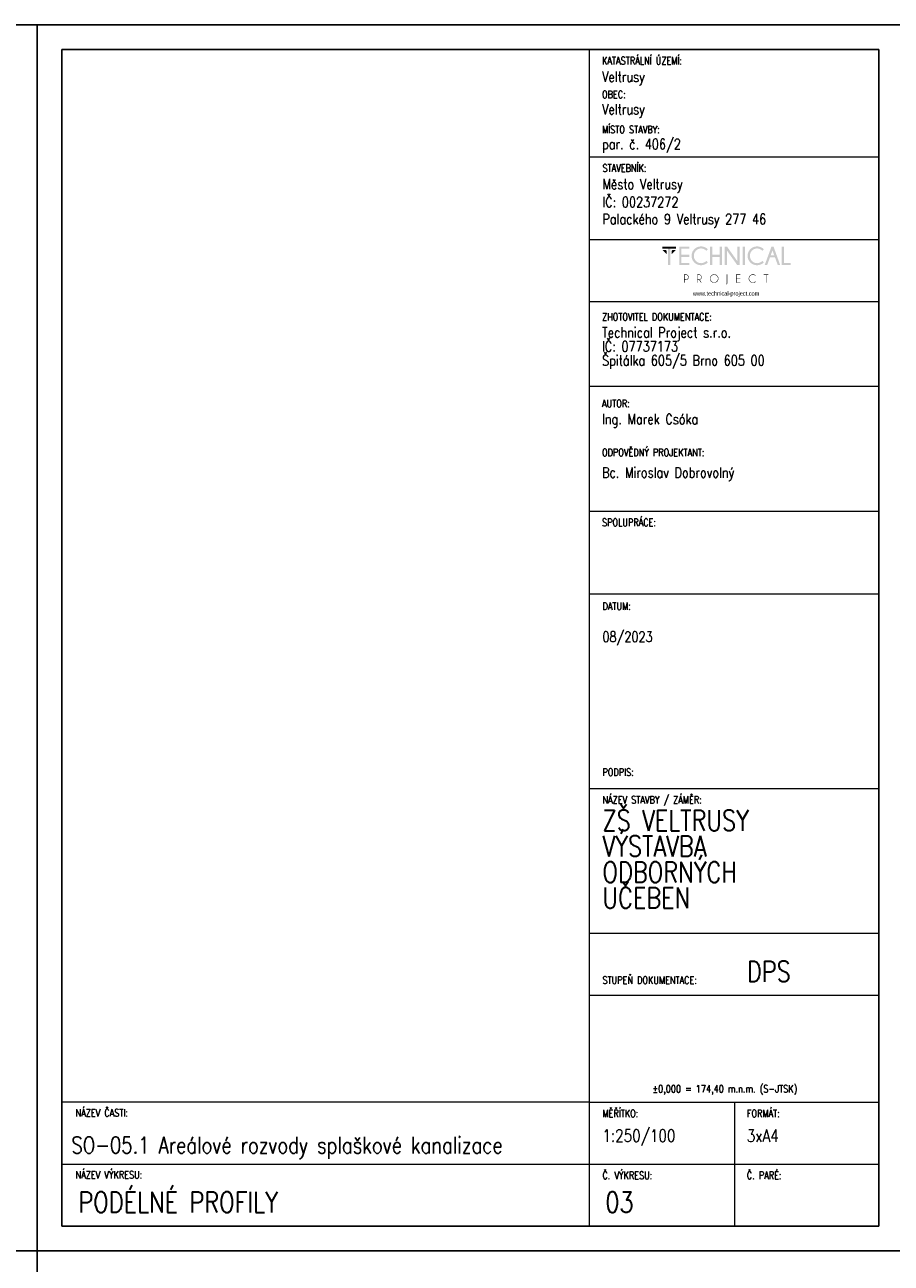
# Model space of a CAD drawing. Header units: millimetres. Extents: x -744 to 2301, y 2052 to 2943.
# Tile 12 of 31: x 618 to 828, y 2643 to 2943. Entities that reach past the tile are written whole.
import ezdxf

# ---------------------------------------------------------------- set-up
doc = ezdxf.new("R2010")
doc.units = ezdxf.units.MM
doc.header["$MEASUREMENT"] = 0
doc.layers.add('NETISK', color=7, linetype='Continuous', plot=False)
doc.layers.add('TP_01_Rozpiska', color=7, linetype='Continuous', lineweight=5)
doc.layers.add('Znojmoprojekt - Popisy.Znojmoprojekt', color=7, linetype='Continuous')
doc.styles.add('GENERATED_STYLE_4', font='arial.ttf')
doc.styles.add('ROMANS', font='romans.shx', dxfattribs={"width": 0.8})

# ---------------------------------------------------------------- blocks, each defined once
blk = doc.blocks.new('*U24')
for p, q in [((-210, 291), (-210, 297)), ((-204, 297), (-210, 297)), ((0, 297), (-210, 297)), ((-210, 297), (-210, 0)), ((0, 0), (0, 297)), ((-6, 297), (0, 297)), ((-6, 291), (-204, 291)), ((-204, 291), (-204, 6)), ((-6, 6), (-6, 291)), ((-210, 6), (-210, 0)), ((-204, 6), (-6, 6)), ((-210, 0), (0, 0))]:
    blk.add_line(p, q)
blk = doc.blocks.new('A$C01D51CA2')
at = {"layer": 'TP_01_Rozpiska'}
for points in [[(-45.09, 17.59), (-45.09, 16.91), (-40.45, 16.91), (-40.45, 17.59)], [(-43.15, 17.03), (-43.15, 11.39), (-42.38, 11.39), (-42.38, 17.03)], [(-36.03, 17.59), (-36.03, 16.91), (-38.63, 16.91), (-38.63, 14.83), (-36.03, 14.83), (-36.03, 14.15), (-38.63, 14.15), (-38.63, 12.08), (-36.03, 12.08), (-36.03, 11.39), (-39.4, 11.39), (-39.4, 17.59)], [(-28.26, 14.15), (-28.26, 11.39), (-29.05, 11.39), (-29.05, 17.59), (-28.26, 17.59), (-28.26, 14.83), (-25.73, 14.83), (-25.73, 17.59), (-24.94, 17.59), (-24.94, 11.39), (-25.73, 11.39), (-25.73, 14.15)], [(-23.29, 17.59), (-19.78, 12.64), (-19.78, 17.59), (-19, 17.59), (-19, 11.39), (-19.86, 11.39), (-23.29, 16.22), (-23.29, 11.39), (-24.07, 11.39), (-24.07, 17.59)], [(-18, 17.59), (-18, 11.39), (-17.23, 11.39), (-17.23, 17.59)], [(-4.92, 11.41), (-4.92, 17.59), (-4.14, 17.59), (-4.14, 12.08), (-1.91, 12.08), (-1.91, 11.41)], [(-45.09, 16.5), (-43.58, 14.97), (-43.58, 16.09), (-43.97, 16.5)], [(-40.45, 16.5), (-41.97, 14.97), (-41.97, 16.09), (-41.57, 16.5)], [(-18.85, 8.23), (-18.85, 8.07), (-20.1, 8.07), (-20.1, 6.92), (-18.85, 6.92), (-18.85, 6.76), (-20.1, 6.76), (-20.1, 5.6), (-18.85, 5.6), (-18.85, 5.44), (-20.25, 5.44), (-20.25, 8.23)], [(-10.06, 8.07), (-10.06, 5.44), (-10.22, 5.44), (-10.22, 8.07), (-10.93, 8.07), (-10.93, 8.23), (-9.35, 8.23), (-9.35, 8.07)]]:
    blk.add_hatch(color=256, dxfattribs=at).paths.add_polyline_path(points)
h = blk.add_hatch(color=256, dxfattribs=at)
edge = h.paths.add_edge_path()
edge.add_line((-30.26, 12.76), (-29.72, 12.28))
edge.add_spline(control_points=[(-29.72, 12.28), (-30.41, 11.65), (-31.18, 11.32), (-32.02, 11.32), (-32.02, 11.32), (-32.93, 11.32), (-33.68, 11.64), (-34.31, 12.26), (-34.31, 12.26), (-34.93, 12.89), (-35.23, 13.63), (-35.23, 14.5), (-35.23, 14.5), (-35.23, 15.35), (-34.93, 16.09), (-34.31, 16.72), (-34.31, 16.72), (-33.68, 17.36), (-32.93, 17.67), (-32.02, 17.67), (-32.02, 17.67), (-31.18, 17.67), (-30.41, 17.34), (-29.72, 16.7)], knot_values=[0, 0, 0, 0, 0.041667, 0.041667, 0.041667, 0.041767, 0.083333, 0.083333, 0.083333, 0.083433, 0.125, 0.125, 0.125, 0.1251, 0.166667, 0.166667, 0.166667, 0.166767, 0.208333, 0.208333, 0.208333, 0.208433, 1, 1, 1, 1], degree=3, periodic=0)
edge.add_line((-29.72, 16.7), (-30.26, 16.22))
edge.add_spline(control_points=[(-30.26, 16.22), (-30.82, 16.73), (-31.41, 16.98), (-32.02, 16.98), (-32.02, 16.98), (-32.68, 16.98), (-33.25, 16.73), (-33.73, 16.26), (-33.73, 16.26), (-34.21, 15.78), (-34.45, 15.19), (-34.45, 14.5), (-34.45, 14.5), (-34.45, 13.79), (-34.21, 13.22), (-33.73, 12.72), (-33.73, 12.72), (-33.25, 12.25), (-32.68, 12.02), (-32.02, 12.02), (-32.02, 12.02), (-31.41, 12.02), (-30.82, 12.26), (-30.26, 12.76)], knot_values=[0, 0, 0, 0, 0.041667, 0.041667, 0.041667, 0.041767, 0.083333, 0.083333, 0.083333, 0.083433, 0.125, 0.125, 0.125, 0.1251, 0.166667, 0.166667, 0.166667, 0.166767, 0.208333, 0.208333, 0.208333, 0.208433, 1, 1, 1, 1], degree=3, periodic=0)
h = blk.add_hatch(color=256, dxfattribs=at)
edge = h.paths.add_edge_path()
edge.add_line((-11.41, 12.76), (-10.87, 12.28))
edge.add_spline(control_points=[(-10.87, 12.28), (-11.56, 11.65), (-12.33, 11.32), (-13.17, 11.32), (-13.17, 11.32), (-14.07, 11.32), (-14.83, 11.64), (-15.45, 12.26), (-15.45, 12.26), (-16.08, 12.89), (-16.37, 13.63), (-16.37, 14.5), (-16.37, 14.5), (-16.37, 15.35), (-16.08, 16.09), (-15.45, 16.72), (-15.45, 16.72), (-14.83, 17.36), (-14.07, 17.67), (-13.17, 17.67), (-13.17, 17.67), (-12.33, 17.67), (-11.56, 17.34), (-10.87, 16.7)], knot_values=[0, 0, 0, 0, 0.041667, 0.041667, 0.041667, 0.041767, 0.083333, 0.083333, 0.083333, 0.083433, 0.125, 0.125, 0.125, 0.1251, 0.166667, 0.166667, 0.166667, 0.166767, 0.208333, 0.208333, 0.208333, 0.208433, 1, 1, 1, 1], degree=3, periodic=0)
edge.add_line((-10.87, 16.7), (-11.41, 16.22))
edge.add_spline(control_points=[(-11.41, 16.22), (-11.97, 16.73), (-12.56, 16.98), (-13.17, 16.98), (-13.17, 16.98), (-13.82, 16.98), (-14.4, 16.73), (-14.88, 16.26), (-14.88, 16.26), (-15.35, 15.78), (-15.6, 15.19), (-15.6, 14.5), (-15.6, 14.5), (-15.6, 13.79), (-15.35, 13.22), (-14.88, 12.72), (-14.88, 12.72), (-14.4, 12.25), (-13.82, 12.02), (-13.17, 12.02), (-13.17, 12.02), (-12.56, 12.02), (-11.97, 12.26), (-11.41, 12.76)], knot_values=[0, 0, 0, 0, 0.041667, 0.041667, 0.041667, 0.041767, 0.083333, 0.083333, 0.083333, 0.083433, 0.125, 0.125, 0.125, 0.1251, 0.166667, 0.166667, 0.166667, 0.166767, 0.208333, 0.208333, 0.208333, 0.208433, 1, 1, 1, 1], degree=3, periodic=0)
h = blk.add_hatch(color=256, dxfattribs=at)
h.paths.add_polyline_path([(-7.4, 14.65), (-7.99, 16.29), (-8.6, 14.65)])
h.paths.add_polyline_path([(-7.64, 17.59), (-5.41, 11.41), (-6.21, 11.41), (-7.15, 13.97), (-8.83, 13.97), (-9.78, 11.41), (-10.6, 11.41), (-8.33, 17.59)])
h = blk.add_hatch(color=256, dxfattribs=at)
edge = h.paths.add_edge_path()
edge.add_line((-37.56, 8.07), (-37.56, 6.57))
edge.add_line((-37.56, 6.57), (-37.08, 6.57))
edge.add_spline(control_points=[(-37.08, 6.57), (-36.89, 6.57), (-36.71, 6.64), (-36.56, 6.79), (-36.56, 6.79), (-36.41, 6.94), (-36.34, 7.12), (-36.34, 7.33), (-36.34, 7.33), (-36.34, 7.53), (-36.41, 7.71), (-36.56, 7.86), (-36.56, 7.86), (-36.71, 8), (-36.89, 8.07), (-37.08, 8.07)], knot_values=[0, 0, 0, 0, 0.0625, 0.0625, 0.0625, 0.0626, 0.125, 0.125, 0.125, 0.1251, 0.1875, 0.1875, 0.1875, 0.1876, 1, 1, 1, 1], degree=3, periodic=0)
edge.add_line((-37.08, 8.07), (-37.56, 8.07))
edge = h.paths.add_edge_path()
edge.add_line((-37.56, 6.41), (-37.56, 5.44))
edge.add_line((-37.56, 5.44), (-37.73, 5.44))
edge.add_line((-37.73, 5.44), (-37.73, 8.23))
edge.add_line((-37.73, 8.23), (-36.99, 8.23))
edge.add_spline(control_points=[(-36.99, 8.23), (-36.77, 8.2), (-36.59, 8.12), (-36.44, 7.97), (-36.44, 7.97), (-36.28, 7.79), (-36.18, 7.58), (-36.18, 7.33), (-36.18, 7.33), (-36.18, 7.07), (-36.28, 6.85), (-36.44, 6.67), (-36.44, 6.67), (-36.62, 6.51), (-36.84, 6.41), (-37.08, 6.41)], knot_values=[0, 0, 0, 0, 0.0625, 0.0625, 0.0625, 0.0626, 0.125, 0.125, 0.125, 0.1251, 0.1875, 0.1875, 0.1875, 0.1876, 1, 1, 1, 1], degree=3, periodic=0)
edge.add_line((-37.08, 6.41), (-37.56, 6.41))
h = blk.add_hatch(color=256, dxfattribs=at)
edge = h.paths.add_edge_path()
edge.add_line((-33.17, 8.07), (-33.17, 6.57))
edge.add_line((-33.17, 6.57), (-32.71, 6.57))
edge.add_spline(control_points=[(-32.71, 6.57), (-32.5, 6.57), (-32.32, 6.64), (-32.17, 6.79), (-32.17, 6.79), (-32.02, 6.94), (-31.96, 7.12), (-31.96, 7.33), (-31.96, 7.33), (-31.96, 7.53), (-32.02, 7.71), (-32.17, 7.86), (-32.17, 7.86), (-32.32, 8), (-32.5, 8.07), (-32.71, 8.07)], knot_values=[0, 0, 0, 0, 0.0625, 0.0625, 0.0625, 0.0626, 0.125, 0.125, 0.125, 0.1251, 0.1875, 0.1875, 0.1875, 0.1876, 1, 1, 1, 1], degree=3, periodic=0)
edge.add_line((-32.71, 8.07), (-33.17, 8.07))
edge = h.paths.add_edge_path()
edge.add_line((-32.66, 6.41), (-33.17, 6.41))
edge.add_line((-33.17, 6.41), (-33.17, 5.44))
edge.add_line((-33.17, 5.44), (-33.34, 5.44))
edge.add_line((-33.34, 5.44), (-33.34, 8.23))
edge.add_line((-33.34, 8.23), (-32.61, 8.23))
edge.add_spline(control_points=[(-32.61, 8.23), (-32.4, 8.2), (-32.22, 8.12), (-32.07, 7.97), (-32.07, 7.97), (-31.89, 7.79), (-31.79, 7.58), (-31.79, 7.33), (-31.79, 7.33), (-31.79, 7.07), (-31.89, 6.85), (-32.07, 6.69), (-32.07, 6.69), (-32.19, 6.56), (-32.33, 6.48), (-32.48, 6.44)], knot_values=[0, 0, 0, 0, 0.0625, 0.0625, 0.0625, 0.0626, 0.125, 0.125, 0.125, 0.1251, 0.1875, 0.1875, 0.1875, 0.1876, 1, 1, 1, 1], degree=3, periodic=0)
edge.add_line((-32.48, 6.44), (-31.84, 5.44))
edge.add_line((-31.84, 5.44), (-32.04, 5.44))
edge.add_line((-32.04, 5.44), (-32.66, 6.41))
h = blk.add_hatch(color=256, dxfattribs=at)
edge = h.paths.add_edge_path()
edge.add_spline(control_points=[(-27.62, 8.12), (-27.98, 8.12), (-28.27, 7.99), (-28.52, 7.74), (-28.52, 7.74), (-28.77, 7.49), (-28.9, 7.2), (-28.9, 6.84), (-28.9, 6.84), (-28.9, 6.49), (-28.77, 6.2), (-28.52, 5.95), (-28.52, 5.95), (-28.27, 5.7), (-27.98, 5.57), (-27.62, 5.57), (-27.62, 5.57), (-27.27, 5.57), (-26.98, 5.7), (-26.73, 5.95), (-26.73, 5.95), (-26.47, 6.2), (-26.35, 6.49), (-26.35, 6.84), (-26.35, 6.84), (-26.35, 7.2), (-26.47, 7.49), (-26.73, 7.74), (-26.73, 7.74), (-26.98, 7.99), (-27.27, 8.12), (-27.62, 8.12)], knot_values=[0, 0, 0, 0, 0.03125, 0.03125, 0.03125, 0.03135, 0.0625, 0.0625, 0.0625, 0.0626, 0.09375, 0.09375, 0.09375, 0.09385, 0.125, 0.125, 0.125, 0.1251, 0.15625, 0.15625, 0.15625, 0.15635, 0.1875, 0.1875, 0.1875, 0.1876, 0.21875, 0.21875, 0.21875, 0.21885, 1, 1, 1, 1], degree=3, periodic=0)
edge = h.paths.add_edge_path()
edge.add_spline(control_points=[(-26.61, 7.86), (-26.33, 7.58), (-26.19, 7.23), (-26.19, 6.84), (-26.19, 6.84), (-26.19, 6.44), (-26.33, 6.11), (-26.61, 5.83), (-26.61, 5.83), (-26.89, 5.56), (-27.22, 5.41), (-27.62, 5.41), (-27.62, 5.41), (-28.01, 5.41), (-28.36, 5.56), (-28.64, 5.83), (-28.64, 5.83), (-28.91, 6.11), (-29.05, 6.44), (-29.05, 6.84), (-29.05, 6.84), (-29.05, 7.23), (-28.91, 7.58), (-28.64, 7.86), (-28.64, 7.86), (-28.36, 8.14), (-28.01, 8.28), (-27.62, 8.28), (-27.62, 8.28), (-27.22, 8.28), (-26.89, 8.14), (-26.61, 7.86)], knot_values=[0, 0, 0, 0, 0.03125, 0.03125, 0.03125, 0.03135, 0.0625, 0.0625, 0.0625, 0.0626, 0.09375, 0.09375, 0.09375, 0.09385, 0.125, 0.125, 0.125, 0.1251, 0.15625, 0.15625, 0.15625, 0.15635, 0.1875, 0.1875, 0.1875, 0.1876, 0.21875, 0.21875, 0.21875, 0.21885, 1, 1, 1, 1], degree=3, periodic=0)
h = blk.add_hatch(color=256, dxfattribs=at)
edge = h.paths.add_edge_path()
edge.add_spline(control_points=[(-23.19, 5.39), (-23.19, 5.24), (-23.24, 5.13), (-23.34, 5.05), (-23.34, 5.05), (-23.44, 4.95), (-23.56, 4.9), (-23.69, 4.9)], knot_values=[0, 0, 0, 0, 0.125, 0.125, 0.125, 0.1251, 1, 1, 1, 1], degree=3, periodic=0)
edge.add_line((-23.69, 4.9), (-23.69, 5.05))
edge.add_spline(control_points=[(-23.69, 5.05), (-23.59, 5.05), (-23.52, 5.08), (-23.44, 5.14), (-23.44, 5.14), (-23.39, 5.21), (-23.36, 5.29), (-23.36, 5.41)], knot_values=[0, 0, 0, 0, 0.125, 0.125, 0.125, 0.1251, 1, 1, 1, 1], degree=3, periodic=0)
edge.add_line((-23.36, 5.41), (-23.36, 8.23))
edge.add_line((-23.36, 8.23), (-23.19, 8.23))
edge.add_line((-23.19, 8.23), (-23.19, 5.39))
h = blk.add_hatch(color=256, dxfattribs=at)
edge = h.paths.add_edge_path()
edge.add_line((-13.73, 5.88), (-13.61, 5.79))
edge.add_spline(control_points=[(-13.61, 5.79), (-13.87, 5.54), (-14.2, 5.41), (-14.56, 5.41), (-14.56, 5.41), (-14.96, 5.41), (-15.3, 5.56), (-15.58, 5.83), (-15.58, 5.83), (-15.86, 6.11), (-15.99, 6.44), (-15.99, 6.84), (-15.99, 6.84), (-15.99, 7.23), (-15.86, 7.58), (-15.58, 7.86), (-15.58, 7.86), (-15.3, 8.14), (-14.96, 8.27), (-14.56, 8.27), (-14.56, 8.27), (-14.2, 8.27), (-13.87, 8.15), (-13.61, 7.89)], knot_values=[0, 0, 0, 0, 0.041667, 0.041667, 0.041667, 0.041767, 0.083333, 0.083333, 0.083333, 0.083433, 0.125, 0.125, 0.125, 0.1251, 0.166667, 0.166667, 0.166667, 0.166767, 0.208333, 0.208333, 0.208333, 0.208433, 1, 1, 1, 1], degree=3, periodic=0)
edge.add_line((-13.61, 7.89), (-13.73, 7.79))
edge.add_spline(control_points=[(-13.73, 7.79), (-13.97, 8), (-14.25, 8.1), (-14.56, 8.1), (-14.56, 8.1), (-14.93, 8.1), (-15.22, 7.99), (-15.47, 7.74), (-15.47, 7.74), (-15.72, 7.49), (-15.85, 7.2), (-15.85, 6.84), (-15.85, 6.84), (-15.85, 6.49), (-15.72, 6.2), (-15.47, 5.95), (-15.47, 5.95), (-15.22, 5.7), (-14.93, 5.57), (-14.56, 5.57), (-14.56, 5.57), (-14.25, 5.57), (-13.97, 5.67), (-13.73, 5.88)], knot_values=[0, 0, 0, 0, 0.041667, 0.041667, 0.041667, 0.041767, 0.083333, 0.083333, 0.083333, 0.083433, 0.125, 0.125, 0.125, 0.1251, 0.166667, 0.166667, 0.166667, 0.166767, 0.208333, 0.208333, 0.208333, 0.208433, 1, 1, 1, 1], degree=3, periodic=0)
at = {"layer": 'Znojmoprojekt - Popisy.Znojmoprojekt', "color": 7, "linetype": 'Continuous', "lineweight": 13, "insert": (-23.61, 1.59), "char_height": 1.5, "width": 19.5072, "attachment_point": 5, "style": 'GENERATED_STYLE_4'}
blk.add_mtext('\\A1;{\\fBahnschrift Light|b0|i0|c238|p34;\\W0.75;www.technical-project.com}', dxfattribs=at)

msp = doc.modelspace()

# ---------------------------------------------------------------- linework, layer by layer
at = {"layer": 'TP_01_Rozpiska'}
for p, q in [((754.88, 2651.81), (754.88, 2936.81)), ((754.88, 2910.81), (824.98, 2910.81)), ((754.88, 2890.81), (824.88, 2890.81)), ((754.88, 2875.74), (824.88, 2875.74)), ((754.88, 2855.29), (824.88, 2855.29)), ((754.88, 2824.98), (824.88, 2824.98)), ((754.88, 2804.98), (824.88, 2804.98)), ((754.88, 2757.78), (824.98, 2757.78)), ((754.88, 2722.78), (824.98, 2722.78)), ((754.88, 2681.81), (626.98, 2681.81)), ((626.98, 2651.81), (626.98, 2681.81)), ((754.88, 2681.81), (824.98, 2681.81)), ((789.98, 2681.81), (789.98, 2651.81)), ((626.98, 2666.81), (824.98, 2666.81))]:
    msp.add_line(p, q, dxfattribs=at)
at = {"layer": 'TP_01_Rozpiska', "color": 7, "linetype": 'Continuous', "lineweight": 13}
msp.add_line((754.88, 2707.78), (824.98, 2707.78), dxfattribs=at)

# ---------------------------------------------------------------- block references
at = {"xscale": 0.7200000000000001, "yscale": 0.7200000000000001, "zscale": 0.7200000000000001}
msp.add_blockref('A$C01D51CA2', (804.95, 2876.4), dxfattribs=at)
at = {"layer": 'NETISK'}
for p in [(620.98, 2645.81), (830.98, 2645.81), (620.98, 2348.81), (830.98, 2348.81)]:
    msp.add_blockref('*U24', p, dxfattribs=at)

# ---------------------------------------------------------------- texts
at = {"color": 7, "linetype": 'Continuous', "lineweight": 0, "char_height": 1.8, "attachment_point": 1, "style": 'ROMANS'}
for s, insert in [('\\A1;KATASTRÁLNÍ ÚZEMÍ:', (757.88, 2935)), ('\\A1;OBEC:', (757.88, 2926.84)), ('\\A1;MÍSTO STAVBY:', (757.88, 2918.33)), ('\\A1;STAVEBNÍK:', (757.98, 2909)), ('\\A1;ZHOTOVITEL DOKUMENTACE:', (757.88, 2872.94)), ('\\A1;AUTOR:', (757.88, 2851.96)), ('\\A1;ODPOVĚDNÝ PROJEKTANT:', (757.88, 2840.1)), ('\\A1;SPOLUPRÁCE:', (757.88, 2823.17)), ('\\A1;DATUM:', (757.98, 2802.88)), ('\\A1;PODPIS:', (757.98, 2762.66)), ('\\A1;NÁZEV STAVBY / ZÁMĚR:', (757.98, 2755.97)), ('\\A1;STUPEŇ DOKUMENTACE:', (757.98, 2712.3)), ('\\A1;±0,000 = 174,40 m.n.m. (S-JTSK)', (770.12, 2685.98)), ('\\A1;NÁZEV ČASTI:', (630.29, 2680.14)), ('\\A1;{\\Fromand|c238;MĚŘÍTKO:}', (757.98, 2680)), ('\\A1;FORMÁT:', (792.98, 2680)), ('\\A1;NÁZEV VÝKRESU:', (630.29, 2665.14)), ('\\A1;{\\Fromand|c238;Č. VÝKRESU:}', (757.98, 2665)), ('\\A1;{\\Fromand|c238;Č. PARÉ:}', (792.98, 2665))]:
    msp.add_mtext(s, dxfattribs=dict(at, insert=insert))
at = {"color": 7, "linetype": 'Continuous', "lineweight": 25, "style": 'ROMANS'}
for s, insert, char_height, attachment_point in [('\\A1;Veltrusy', (757.88, 2928.12), 2.5, 7), ('\\A1;Veltrusy', (757.88, 2920.26), 2.5, 7), ('\\A1;par. č. 406/2', (757.88, 2911.81), 2.5, 7), ('\\A1;Město Veltrusy', (757.98, 2902.12), 2.5, 7), ('\\A1;IČ: 00237272', (757.98, 2898.6), 2.5, 7), ('\\A1;Palackého 9 Veltrusy 277 46', (757.98, 2893.65), 2.5, 7), ('\\A1;Ing. Marek Csóka', (757.88, 2848.54), 2.5, 1), ('\\A1;08/2023', (757.98, 2795.8), 2.5, 1), ('\\A1;DPS', (792.98, 2715.96), 5, 1), ('\\A1;SO-05.1 Areálové rozvody splaškové kanalizace', (629.3, 2673.42), 4, 1), ('\\A1;1:250/100', (757.98, 2675.21), 3, 1), ('\\A1;3xA4', (792.98, 2675.19), 3, 1), ('\\A1;PODÉLNÉ PROFILY', (630.96, 2660.08), 5, 1), ('\\A1;03', (758.68, 2660.08), 5, 1)]:
    msp.add_mtext(s, dxfattribs=dict(at, insert=insert, char_height=char_height, attachment_point=attachment_point))
at = {"color": 7, "linetype": 'Continuous', "lineweight": 25, "char_height": 2.5, "attachment_point": 1, "style": 'ROMANS'}
for s, insert, line_spacing_factor in [('\\A1;Technical Project s.r.o.\\PIČ: 07737173\\PŠpitálka 605/5 Brno 605 00', (757.88, 2869.52), 0.811616), ('\\A1;Bc. Miroslav Dobrovolný', (757.88, 2835.59), 0.783211)]:
    msp.add_mtext(s, dxfattribs=dict(at, insert=insert, line_spacing_factor=line_spacing_factor))
at = {"color": 7, "linetype": 'Continuous', "lineweight": 25, "insert": (757.98, 2752.57), "char_height": 5, "width": 48.0061, "attachment_point": 1, "line_spacing_factor": 0.75, "style": 'ROMANS'}
msp.add_mtext('\\A1;ZŠ VELTRUSY  VÝSTAVBA \\PODBORNÝCH \\PUČEBEN', dxfattribs=at)

doc.saveas('drawing.dxf')
